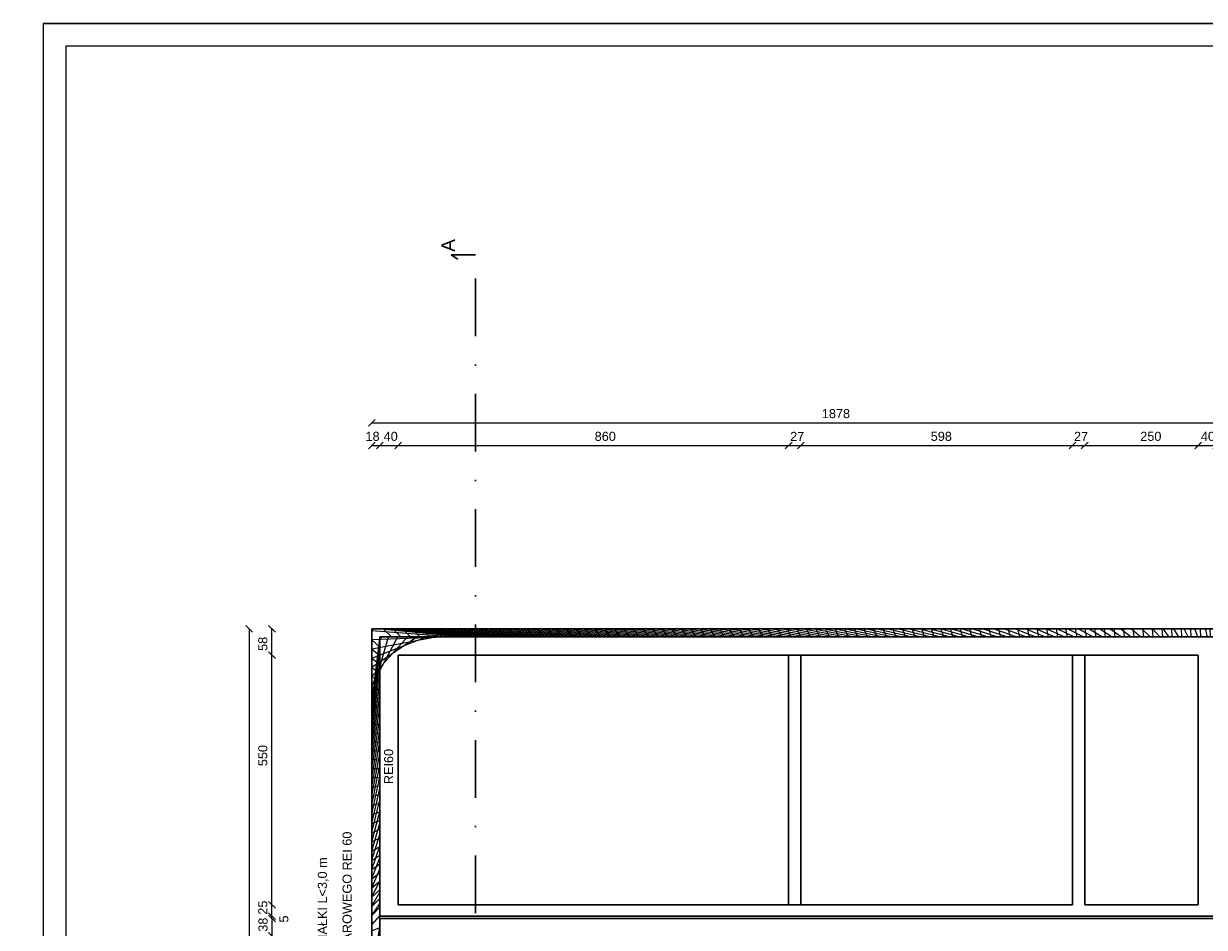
# Model space of a CAD drawing. Header units: millimetres. Extents: x 6528 to 149658, y 3342 to 12852.
# Tile 34 of 122: x 41342 to 43943, y 6930 to 8920. Entities that reach past the tile are written whole.
import ezdxf

# ---------------------------------------------------------------- set-up
doc = ezdxf.new("R2010")
doc.units = ezdxf.units.MM
doc.linetypes.add('DASHDOTX2', pattern=[50.8, 25.4, -12.7, 0, -12.7])
doc.layers.add('inne', color=7, linetype='Continuous')
doc.layers.add('R-TAB', color=1, linetype='Continuous')
doc.styles.get("Standard").update_dxf_attribs({"font": 'arial.ttf'})
doc.dimstyles.new('ISO-25', dxfattribs={"dimtxt": 2.5, "dimasz": 2.5, "dimexe": 1.25, "dimexo": 0.625, "dimtad": 1, "dimtxsty": 'Standard', "dimcen": 2.5, "dimadec": 0, "dimazin": 0, "dimtfac": 1, "dimtmove": 0, "dimatfit": 3, "dimfxl": 1, "dimarcsym": 0})

# ---------------------------------------------------------------- blocks, each defined once
blk = doc.blocks.new('_Oblique')
at = {"color": 0, "linetype": 'ByBlock', "lineweight": -2}
blk.add_line((-0.5, -0.5), (0.5, 0.5), dxfattribs=at)
blk = doc.blocks.new('*D881')
at = {"color": 0, "lineweight": -2, "transparency": 16777216}
blk.add_line((43929, 7991.1), (43969, 7991.1), dxfattribs=at)
at = {"layer": 'Defpoints', "color": 0, "transparency": 16777216}
for p in [(43969, 7991.1), (43969, 7300.1), (43929, 7260.1)]:
    blk.add_point(p, dxfattribs=at)
at = {"color": 0, "lineweight": -2, "transparency": 16777216, "xscale": 15, "yscale": 15, "zscale": 15, "rotation": 180}
blk.add_blockref('_Oblique', (43929, 7991.1), dxfattribs=at)
at = {"color": 0, "lineweight": -2, "transparency": 16777216, "xscale": 15, "yscale": 15, "zscale": 15}
blk.add_blockref('_Oblique', (43969, 7991.1), dxfattribs=at)
at = {"color": 0, "transparency": 16777216, "insert": (43950.3, 8011.1), "char_height": 20, "attachment_point": 5}
blk.add_mtext('40', dxfattribs=at)
blk = doc.blocks.new('*D882')
at = {"color": 0, "lineweight": -2, "transparency": 16777216}
blk.add_line((43679, 7991.1), (43929, 7991.1), dxfattribs=at)
at = {"layer": 'Defpoints', "color": 0, "transparency": 16777216}
for p in [(43929, 7991.1), (43679, 7260.1), (43929, 7260.1)]:
    blk.add_point(p, dxfattribs=at)
at = {"color": 0, "lineweight": -2, "transparency": 16777216, "xscale": 15, "yscale": 15, "zscale": 15, "rotation": 180}
blk.add_blockref('_Oblique', (43679, 7991.1), dxfattribs=at)
at = {"color": 0, "lineweight": -2, "transparency": 16777216, "xscale": 15, "yscale": 15, "zscale": 15}
blk.add_blockref('_Oblique', (43929, 7991.1), dxfattribs=at)
at = {"color": 0, "transparency": 16777216, "insert": (43824.6, 8011.1), "char_height": 20, "attachment_point": 5}
blk.add_mtext('250', dxfattribs=at)
blk = doc.blocks.new('*D883')
at = {"color": 0, "lineweight": -2, "transparency": 16777216}
blk.add_line((43652, 7991.1), (43679, 7991.1), dxfattribs=at)
at = {"layer": 'Defpoints', "color": 0, "transparency": 16777216}
for p in [(43679, 7991.1), (43652, 7260.1), (43679, 7260.1)]:
    blk.add_point(p, dxfattribs=at)
at = {"color": 0, "lineweight": -2, "transparency": 16777216, "xscale": 15, "yscale": 15, "zscale": 15, "rotation": 180}
blk.add_blockref('_Oblique', (43652, 7991.1), dxfattribs=at)
at = {"color": 0, "lineweight": -2, "transparency": 16777216, "xscale": 15, "yscale": 15, "zscale": 15}
blk.add_blockref('_Oblique', (43679, 7991.1), dxfattribs=at)
at = {"color": 0, "transparency": 16777216, "insert": (43670.9, 8011.1), "char_height": 20, "attachment_point": 5}
blk.add_mtext('27', dxfattribs=at)
blk = doc.blocks.new('*D884')
at = {"color": 0, "lineweight": -2, "transparency": 16777216}
blk.add_line((43054, 7991.1), (43652, 7991.1), dxfattribs=at)
at = {"layer": 'Defpoints', "color": 0, "transparency": 16777216}
for p in [(43652, 7991.1), (43054, 7260.1), (43652, 7260.1)]:
    blk.add_point(p, dxfattribs=at)
at = {"color": 0, "lineweight": -2, "transparency": 16777216, "xscale": 15, "yscale": 15, "zscale": 15, "rotation": 180}
blk.add_blockref('_Oblique', (43054, 7991.1), dxfattribs=at)
at = {"color": 0, "lineweight": -2, "transparency": 16777216, "xscale": 15, "yscale": 15, "zscale": 15}
blk.add_blockref('_Oblique', (43652, 7991.1), dxfattribs=at)
at = {"color": 0, "transparency": 16777216, "insert": (43363.2, 8011.1), "char_height": 20, "attachment_point": 5}
blk.add_mtext('598', dxfattribs=at)
blk = doc.blocks.new('*D885')
at = {"color": 0, "lineweight": -2, "transparency": 16777216}
blk.add_line((43027, 7991.1), (43054, 7991.1), dxfattribs=at)
at = {"layer": 'Defpoints', "color": 0, "transparency": 16777216}
for p in [(43054, 7991.1), (43027, 7260.1), (43054, 7260.1)]:
    blk.add_point(p, dxfattribs=at)
at = {"color": 0, "lineweight": -2, "transparency": 16777216, "xscale": 15, "yscale": 15, "zscale": 15, "rotation": 180}
blk.add_blockref('_Oblique', (43027, 7991.1), dxfattribs=at)
at = {"color": 0, "lineweight": -2, "transparency": 16777216, "xscale": 15, "yscale": 15, "zscale": 15}
blk.add_blockref('_Oblique', (43054, 7991.1), dxfattribs=at)
at = {"color": 0, "transparency": 16777216, "insert": (43045.9, 8011.1), "char_height": 20, "attachment_point": 5}
blk.add_mtext('27', dxfattribs=at)
blk = doc.blocks.new('*D886')
at = {"color": 0, "lineweight": -2, "transparency": 16777216}
blk.add_line((42167, 7991.1), (43027, 7991.1), dxfattribs=at)
at = {"layer": 'Defpoints', "color": 0, "transparency": 16777216}
for p in [(43027, 7991.1), (42167, 7260.1), (43027, 7260.1)]:
    blk.add_point(p, dxfattribs=at)
at = {"color": 0, "lineweight": -2, "transparency": 16777216, "xscale": 15, "yscale": 15, "zscale": 15, "rotation": 180}
blk.add_blockref('_Oblique', (42167, 7991.1), dxfattribs=at)
at = {"color": 0, "lineweight": -2, "transparency": 16777216, "xscale": 15, "yscale": 15, "zscale": 15}
blk.add_blockref('_Oblique', (43027, 7991.1), dxfattribs=at)
at = {"color": 0, "transparency": 16777216, "insert": (42623.2, 8011.1), "char_height": 20, "attachment_point": 5}
blk.add_mtext('860', dxfattribs=at)
blk = doc.blocks.new('*D887')
at = {"color": 0, "lineweight": -2, "transparency": 16777216}
blk.add_line((42127, 7991.1), (42167, 7991.1), dxfattribs=at)
at = {"layer": 'Defpoints', "color": 0, "transparency": 16777216}
for p in [(42167, 7991.1), (42127, 7300.1), (42167, 7260.1)]:
    blk.add_point(p, dxfattribs=at)
at = {"color": 0, "lineweight": -2, "transparency": 16777216, "xscale": 15, "yscale": 15, "zscale": 15, "rotation": 180}
blk.add_blockref('_Oblique', (42127, 7991.1), dxfattribs=at)
at = {"color": 0, "lineweight": -2, "transparency": 16777216, "xscale": 15, "yscale": 15, "zscale": 15}
blk.add_blockref('_Oblique', (42167, 7991.1), dxfattribs=at)
at = {"color": 0, "transparency": 16777216, "insert": (42150.8, 8011.1), "char_height": 20, "attachment_point": 5}
blk.add_mtext('40', dxfattribs=at)
blk = doc.blocks.new('*D888')
at = {"color": 0, "lineweight": -2, "transparency": 16777216}
blk.add_line((42109, 8041.1), (43987, 8041.1), dxfattribs=at)
at = {"layer": 'Defpoints', "color": 0, "transparency": 16777216}
for p in [(43987, 8041.1), (42109, 7318.1), (43987, 7320.1)]:
    blk.add_point(p, dxfattribs=at)
at = {"color": 0, "lineweight": -2, "transparency": 16777216, "xscale": 15, "yscale": 15, "zscale": 15, "rotation": 180}
blk.add_blockref('_Oblique', (42109, 8041.1), dxfattribs=at)
at = {"color": 0, "lineweight": -2, "transparency": 16777216, "xscale": 15, "yscale": 15, "zscale": 15}
blk.add_blockref('_Oblique', (43987, 8041.1), dxfattribs=at)
at = {"color": 0, "transparency": 16777216, "insert": (43131.2, 8061.1), "char_height": 20, "attachment_point": 5}
blk.add_mtext('1878', dxfattribs=at)
blk = doc.blocks.new('*D889')
at = {"color": 0, "lineweight": -2, "transparency": 16777216}
blk.add_line((41889.2, 7529.4), (41889.2, 7587.4), dxfattribs=at)
at = {"layer": 'Defpoints', "color": 0, "transparency": 16777216}
for p in [(41889.2, 7587.4), (42109, 7587.4), (42167, 7529.4)]:
    blk.add_point(p, dxfattribs=at)
at = {"color": 0, "lineweight": -2, "transparency": 16777216, "xscale": 15, "yscale": 15, "zscale": 15}
for p, rotation in [((41889.2, 7587.4), 90), ((41889.2, 7529.4), 270)]:
    blk.add_blockref('_Oblique', p, dxfattribs=dict(at, rotation=rotation))
at = {"color": 0, "transparency": 16777216, "insert": (41869.2, 7554.2), "char_height": 20, "attachment_point": 5, "rotation": 90}
blk.add_mtext('58', dxfattribs=at)
blk = doc.blocks.new('*D890')
at = {"color": 0, "lineweight": -2, "transparency": 16777216}
blk.add_line((41889.2, 6979.4), (41889.2, 7529.4), dxfattribs=at)
at = {"layer": 'Defpoints', "color": 0, "transparency": 16777216}
for p in [(41889.2, 7529.4), (42117, 7529.4), (42117, 6979.4)]:
    blk.add_point(p, dxfattribs=at)
at = {"color": 0, "lineweight": -2, "transparency": 16777216, "xscale": 15, "yscale": 15, "zscale": 15}
for p, rotation in [((41889.2, 7529.4), 90), ((41889.2, 6979.4), 270)]:
    blk.add_blockref('_Oblique', p, dxfattribs=dict(at, rotation=rotation))
at = {"color": 0, "transparency": 16777216, "insert": (41869.2, 7308.2), "char_height": 20, "attachment_point": 5, "rotation": 90}
blk.add_mtext('550', dxfattribs=at)
blk = doc.blocks.new('*D891')
at = {"color": 0, "lineweight": -2, "transparency": 16777216}
blk.add_line((41889.2, 6954.4), (41889.2, 6979.4), dxfattribs=at)
at = {"layer": 'Defpoints', "color": 0, "transparency": 16777216}
for p in [(41889.2, 6979.4), (42117, 6979.4), (42127, 6954.4)]:
    blk.add_point(p, dxfattribs=at)
at = {"color": 0, "lineweight": -2, "transparency": 16777216, "xscale": 15, "yscale": 15, "zscale": 15}
for p, rotation in [((41889.2, 6979.4), 90), ((41889.2, 6954.4), 270)]:
    blk.add_blockref('_Oblique', p, dxfattribs=dict(at, rotation=rotation))
at = {"color": 0, "transparency": 16777216, "insert": (41869.2, 6973.3), "char_height": 20, "attachment_point": 5, "rotation": 90}
blk.add_mtext('25', dxfattribs=at)
blk = doc.blocks.new('*D892')
at = {"color": 0, "lineweight": -2, "transparency": 16777216}
blk.add_line((41889.2, 6949.4), (41889.2, 6954.4), dxfattribs=at)
at = {"layer": 'Defpoints', "color": 0, "transparency": 16777216}
for p in [(41889.2, 6954.4), (42117, 6954.4), (42127, 6949.4)]:
    blk.add_point(p, dxfattribs=at)
at = {"color": 0, "lineweight": -2, "transparency": 16777216, "xscale": 15, "yscale": 15, "zscale": 15}
for p, rotation in [((41889.2, 6954.4), 90), ((41889.2, 6949.4), 270)]:
    blk.add_blockref('_Oblique', p, dxfattribs=dict(at, rotation=rotation))
at = {"color": 0, "transparency": 16777216, "insert": (41915.6, 6948.3), "char_height": 20, "attachment_point": 5, "rotation": 90}
blk.add_mtext('5', dxfattribs=at)
blk = doc.blocks.new('*D893')
at = {"color": 0, "lineweight": -2, "transparency": 16777216}
blk.add_line((41889.2, 6949.4), (41889.2, 6911.4), dxfattribs=at)
at = {"layer": 'Defpoints', "color": 0, "transparency": 16777216}
for p in [(42127, 6949.4), (41889.2, 6911.4), (42117, 6911.4)]:
    blk.add_point(p, dxfattribs=at)
at = {"color": 0, "lineweight": -2, "transparency": 16777216, "xscale": 15, "yscale": 15, "zscale": 15}
for p, rotation in [((41889.2, 6949.4), 90), ((41889.2, 6911.4), 270)]:
    blk.add_blockref('_Oblique', p, dxfattribs=dict(at, rotation=rotation))
at = {"color": 0, "transparency": 16777216, "insert": (41869.7, 6935.7), "char_height": 20, "attachment_point": 5, "rotation": 90}
blk.add_mtext('38', dxfattribs=at)
blk = doc.blocks.new('*D898')
at = {"color": 0, "lineweight": -2, "transparency": 16777216}
blk.add_line((41839.2, 7587.4), (41839.2, 5988.4), dxfattribs=at)
at = {"layer": 'Defpoints', "color": 0, "transparency": 16777216}
for p in [(42109, 7587.4), (41839.2, 5988.4), (42109, 5988.4)]:
    blk.add_point(p, dxfattribs=at)
at = {"color": 0, "lineweight": -2, "transparency": 16777216, "xscale": 15, "yscale": 15, "zscale": 15}
for p, rotation in [((41839.2, 7587.4), 90), ((41839.2, 5988.4), 270)]:
    blk.add_blockref('_Oblique', p, dxfattribs=dict(at, rotation=rotation))
at = {"color": 0, "transparency": 16777216, "insert": (41819.7, 6805), "char_height": 20, "attachment_point": 5, "rotation": 90}
blk.add_mtext('1599', dxfattribs=at)
blk = doc.blocks.new('*D946')
at = {"color": 0, "lineweight": -2, "transparency": 16777216}
blk.add_line((42109, 7991.1), (42127, 7991.1), dxfattribs=at)
at = {"layer": 'Defpoints', "color": 0, "transparency": 16777216}
for p in [(42127, 7991.1), (42109, 7318.1), (42127, 7300.1)]:
    blk.add_point(p, dxfattribs=at)
at = {"color": 0, "lineweight": -2, "transparency": 16777216, "xscale": 15, "yscale": 15, "zscale": 15, "rotation": 180}
blk.add_blockref('_Oblique', (42109, 7991.1), dxfattribs=at)
at = {"color": 0, "lineweight": -2, "transparency": 16777216, "xscale": 15, "yscale": 15, "zscale": 15}
blk.add_blockref('_Oblique', (42127, 7991.1), dxfattribs=at)
at = {"color": 0, "transparency": 16777216, "insert": (42110.8, 8011.1), "char_height": 20, "attachment_point": 5}
blk.add_mtext('18', dxfattribs=at)

msp = doc.modelspace()

# ---------------------------------------------------------------- hatches: boundary and pattern name
h = msp.add_hatch()
h.set_pattern_fill('ANSI37', color=256, scale=5)
h.set_pattern_definition([(45, (-1177819629.008, -935732638.88), (-11.22532015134, 11.22532015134), []), (135, (-1177819629.008, -935732638.88), (-11.22532015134, -11.22532015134), [])])
h.paths.add_polyline_path([(43987.034, 7587.405), (42109.034, 7587.405), (42109.034, 6934.584), (42109.034, 6934.584), (42109.034, 6829.584), (42109.034, 6781.405), (42127.034, 6781.405), (42127.034, 6949.405), (42127.034, 6949.405), (42127.034, 6954.405), (42127.034, 7569.405), (43987.034, 7569.405)])

# ---------------------------------------------------------------- linework, layer by layer
at = {"color": 2}
for p, q in [((47325.137, 8920.114), (41385.137, 8920.114)), ((41385.137, 8920.114), (41385.137, 4720.114))]:
    msp.add_line(p, q, dxfattribs=at)
at = {"color": 2, "lineweight": 20}
msp.add_line((41385.137, 8920.114), (47325.137, 8920.114), dxfattribs=at)
for p, q in [((41435.137, 8870.114), (41435.137, 4770.114)), ((47275.137, 8870.114), (41435.137, 8870.114)), ((42109.034, 7587.405), (43987.034, 7587.405)), ((42167.034, 7529.405), (43929.034, 7529.405)), ((42701.034, 7529.405), (42712.034, 7529.405)), ((43929.034, 7529.405), (43929.034, 7504.405)), ((43679.034, 6979.405), (43679.034, 7248.405)), ((43652.034, 6979.405), (43652.034, 7019.405)), ((42167.034, 6979.405), (42227.034, 6979.405)), ((42227.034, 6979.405), (42167.034, 6979.405)), ((42127.034, 6949.405), (42127.034, 6954.405))]:
    msp.add_line(p, q)
at = {"linetype": 'DASHDOTX2', "lineweight": 30, "ltscale": 5}
msp.add_line((42337.42, 6453.129), (42337.42, 8410.763), dxfattribs=at)
at = {"lineweight": 30}
for p, q in [((42109.034, 5988.405), (42109.034, 7587.405)), ((42109.034, 7587.405), (43987.034, 7587.405)), ((42127.034, 6954.405), (42127.034, 7569.405)), ((42127.034, 7569.405), (43969.034, 7569.405)), ((42701.034, 7569.405), (42899.034, 7569.405)), ((42989.034, 7569.405), (43099.034, 7569.405)), ((43189.034, 7569.405), (43404.034, 7569.405)), ((43494.034, 7569.405), (43554.034, 7569.405)), ((43644.034, 7569.405), (43704.034, 7569.405)), ((43794.034, 7569.405), (43969.034, 7569.405)), ((42167.034, 6979.405), (42167.034, 7529.405)), ((42167.034, 7529.405), (43929.034, 7529.405)), ((42167.034, 7529.405), (42167.034, 6979.405)), ((42167.034, 7529.405), (43929.034, 7529.405)), ((42701.034, 7529.405), (42899.034, 7529.405)), ((42701.034, 7529.405), (42899.034, 7529.405)), ((42989.034, 7529.405), (43027.034, 7529.405)), ((42989.034, 7529.405), (43027.034, 7529.405)), ((43027.034, 7529.405), (43027.034, 7427.405)), ((43027.034, 7529.405), (43027.034, 7427.405)), ((43027.034, 7529.405), (43054.034, 7529.405)), ((43054.034, 7529.405), (43099.034, 7529.405)), ((43054.034, 7529.405), (43054.034, 7427.405)), ((43054.034, 7529.405), (43099.034, 7529.405)), ((43189.034, 7529.405), (43404.034, 7529.405)), ((43189.034, 7529.405), (43404.034, 7529.405)), ((43494.034, 7529.405), (43554.034, 7529.405)), ((43644.034, 7529.405), (43652.034, 7529.405)), ((43652.034, 7529.405), (43652.034, 6979.405)), ((43679.034, 7529.405), (43704.034, 7529.405)), ((43679.034, 7529.405), (43679.034, 6979.405)), ((43794.034, 7529.405), (43929.034, 7529.405)), ((43929.034, 7529.405), (43929.034, 6979.405)), ((43027.034, 7427.405), (43027.034, 6979.405)), ((43054.034, 7430.922), (43054.034, 7334.405)), ((43054.034, 7334.405), (43054.034, 6979.405)), ((42167.034, 6979.405), (42680.034, 6979.405)), ((42680.034, 6979.405), (42917.034, 6979.405)), ((42917.034, 6979.405), (43027.034, 6979.405)), ((43027.034, 6979.405), (43054.034, 6979.405)), ((43054.034, 6979.405), (43177.034, 6979.405)), ((43177.034, 6979.405), (43652.034, 6979.405)), ((43679.034, 6979.405), (43929.034, 6979.405)), ((42127.034, 6954.405), (42917.034, 6954.405)), ((42127.034, 6006.405), (42127.034, 6949.405)), ((42127.034, 6949.405), (42917.034, 6949.405)), ((42917.034, 6954.405), (43177.034, 6954.405)), ((42917.034, 6949.405), (43177.034, 6949.405)), ((43177.034, 6954.405), (43969.034, 6954.405)), ((43177.034, 6949.405), (43969.034, 6949.405))]:
    msp.add_line(p, q, dxfattribs=at)
at = {"layer": 'inne', "lineweight": 30}
for p, q in [((42337.42, 8410.763), (42283.571, 8410.763)), ((42283.571, 8410.763), (42298.479, 8401.64))]:
    msp.add_line(p, q, dxfattribs=at)

# ---------------------------------------------------------------- texts
at = {"char_height": 40, "attachment_point": 1}
for s, insert in [('\\pi34.04693;PRZEKRÓJ A-A\\P\\pi185.30204;1:20', (34587.067, 8298.097)), ('\\pi40.36344;SZCZEGÓŁ II-II \\P\\pi185.30204;1:20', (36036.56, 7930.251))]:
    msp.add_mtext_dynamic_manual_height_columns(s, width=470.60409, gutter_width=12.5, heights=[0], dxfattribs=dict(at, insert=insert))
at = {"color": 1, "char_height": 20, "attachment_point": 1, "rotation": 90}
for s, width, insert in [('REI60', 37.21157, (42136.116, 7245.29)), ('ŚCIANA ODDZIELENIA POŻAROWEGO REI 60', 745.83125, (42044.739, 6535.321)), ('ZBLIŻENIE DO GRANICY DZIAŁKI L<3,0 m', 745.83125, (41990.266, 6535.321))]:
    msp.add_mtext_dynamic_manual_height_columns(s, width=width, gutter_width=12.5, heights=[0], dxfattribs=dict(at, insert=insert))
at = {"layer": 'inne', "color": 7, "lineweight": 35, "extrusion": (0, 0, -1), "insert": (42262.146, 8445.614), "char_height": 30, "width": 266.86023, "attachment_point": 1, "text_direction": (0, -1, 0)}
msp.add_mtext('A', dxfattribs=at)
at = {"layer": 'R-TAB', "color": 0, "ltscale": 24, "char_height": 75, "width": 1441.47248, "attachment_point": 1}
for s, insert in [('\\pi384.33617;SZCZEGÓŁ I-I\\P\\pi355.22635;SZCZEGÓŁ II-II\\P\\pi606.72703; 1:20', (36501.001, 8480.902)), ('\\pi21.28194;RAMA ŻELBETOWA POZ. 2.1 \\P\\pi626.57696;1:25', (29157.855, 8368.098)), ('\\pi260.37642;PRZEKRÓJ PRZEZ \\P\\pi31.74409;KONSTRUKCJĘ DACHU A-A\\P\\pi577.59163; 1:100', (22220.652, 7565.331))]:
    msp.add_mtext(s, dxfattribs=dict(at, insert=insert))

# ---------------------------------------------------------------- dimensions: what is measured, and where the dimension line sits
for base, p1, p2, picture, middle in [((43987.034, 8041.128), (42109.034, 7318.06), (43987.034, 7320.06), '*D888', (43131.183, 8061.118)), ((42127.034, 7991.128), (42109.034, 7318.06), (42127.034, 7300.06), '*D946', (42110.777, 8011.118)), ((42167.034, 7991.128), (42127.034, 7300.06), (42167.034, 7260.06), '*D887', (42150.777, 8011.118)), ((43027.034, 7991.128), (42167.034, 7260.06), (43027.034, 7260.06), '*D886', (42623.194, 8011.118)), ((43054.034, 7991.128), (43027.034, 7260.06), (43054.034, 7260.06), '*D885', (43045.948, 8011.118)), ((43652.034, 7991.128), (43054.034, 7260.06), (43652.034, 7260.06), '*D884', (43363.22, 8011.118)), ((43679.034, 7991.128), (43652.034, 7260.06), (43679.034, 7260.06), '*D883', (43670.948, 8011.118)), ((43929.034, 7991.128), (43679.034, 7260.06), (43929.034, 7260.06), '*D882', (43824.581, 8011.118)), ((43969.034, 7991.128), (43929.034, 7260.06), (43969.034, 7300.06), '*D881', (43950.263, 8011.118))]:
    dim = msp.add_linear_dim(base=base, p1=p1, p2=p2, dimstyle='ISO-25', override={"dimtxt": 20, "dimasz": 15, "dimblk1": 'Oblique', "dimblk2": 'Oblique', "dimsah": 1, "dimse1": 1, "dimse2": 1, "dimtmove": 2})
    dim.commit()
    dim.dimension.update_dxf_attribs({"geometry": picture, "text_midpoint": middle, "dimtype": 160})
for base, p1, p2, picture, middle in [((41839.18, 5988.405), (42109.034, 7587.405), (42109.034, 5988.405), '*D898', (41819.736, 6804.95)), ((41889.18, 7587.405), (42167.034, 7529.405), (42109.034, 7587.405), '*D889', (41869.19, 7554.153)), ((41889.18, 7529.405), (42117.034, 6979.405), (42117.034, 7529.405), '*D890', (41869.19, 7308.221)), ((41889.18, 6979.405), (42127.034, 6954.405), (42117.034, 6979.405), '*D891', (41869.19, 6973.323)), ((41889.18, 6911.405), (42127.034, 6949.405), (42117.034, 6911.405), '*D893', (41869.736, 6935.747)), ((41889.18, 6954.405), (42127.034, 6949.405), (42117.034, 6954.405), '*D892', (41915.599, 6948.323))]:
    dim = msp.add_linear_dim(base=base, p1=p1, p2=p2, angle=90, dimstyle='ISO-25', override={"dimtxt": 20, "dimasz": 15, "dimblk1": 'Oblique', "dimblk2": 'Oblique', "dimsah": 1, "dimse1": 1, "dimse2": 1, "dimtmove": 2})
    dim.commit()
    dim.dimension.update_dxf_attribs({"geometry": picture, "text_midpoint": middle, "dimtype": 160})

doc.saveas('drawing.dxf')
